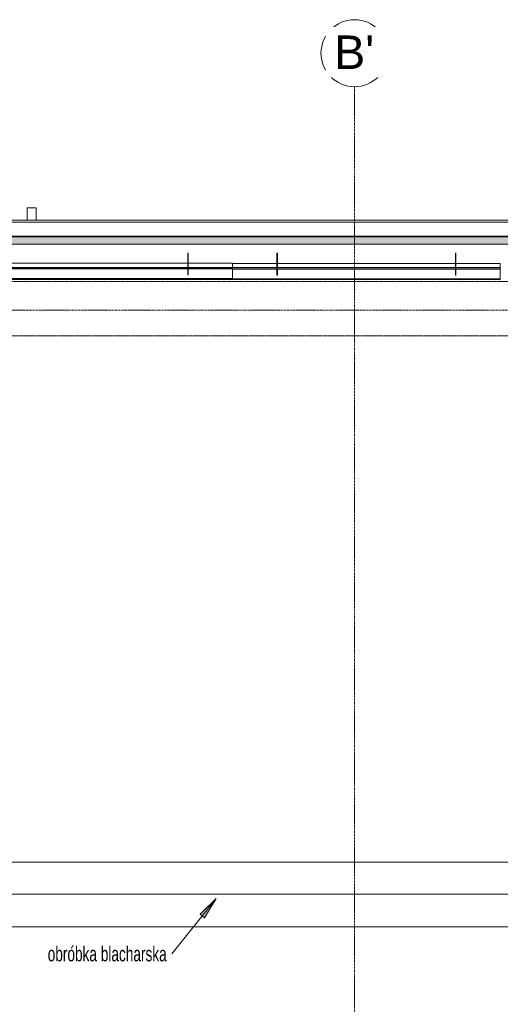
# Model space of a CAD drawing. Header units: millimetres. Extents: x -37728 to 44100, y 631619 to 691915.
# Tile 164 of 256: x -30959 to -27729, y 673459 to 680073. Entities that reach past the tile are written whole.
import ezdxf

# ---------------------------------------------------------------- set-up
doc = ezdxf.new("R2010")
doc.units = ezdxf.units.MM
doc.linetypes.add('Linia siatki', pattern=[2.2225, 1.27, -0.3175, 0.3175, -0.3175])
doc.linetypes.add('Ukryty', pattern=[0.714375, 0.47625, -0.238125])
doc.layers.add('_XREF', color=7, linetype='Continuous')
for name, color, linetype, lineweight in [('A-DETL-HDLN', 252, 'Ukryty', 5), ('A-DETL-MBND', 252, 'Continuous', 5), ('A-ROOF', 252, 'Continuous', 5), ('A-ROOF-OTLN', 252, 'Continuous', 5), ('A-ROOF-PATT', 252, 'Continuous', 5), ('G-ANNO-TEXT', 252, 'Continuous', 5), ('S-GRID', 252, 'Continuous', 5), ('S-GRID-IDEN', 252, 'Continuous', 5)]:
    doc.layers.add(name, color=color, linetype=linetype, lineweight=lineweight)
doc.styles.add('Arial Narrow_1', font='ARIALN.TTF', dxfattribs={"width": 0.8, "height": 10})
doc.styles.add('Arial_2', font='arial.ttf', dxfattribs={"height": 22.5})

# ---------------------------------------------------------------- blocks, each defined once
blk = doc.blocks.new('Construction_Roof-Accessories_Lindab_KOTEGL - Construction_Roof-Accessories_Lindab_KOTEGL-V19-Dach PB')
at = {"layer": 'A-DETL-MBND', "color": 252}
for p, q in [((63916.98, 66350.8), (63916.68, 66350.8)), ((63916.68, 66350.8), (63916.68, 66350.45)), ((63916.68, 66350.77), (63916.68, 66348.95)), ((63916.68, 66345.87), (63916.68, 66350.45)), ((63916.68, 66348.24), (63916.68, 66348.95)), ((63916.68, 66348.95), (63916.68, 66347.11)), ((63916.68, 66346.66), (63916.68, 66348.72)), ((63916.98, 66350.45), (63916.98, 66350.8)), ((63916.98, 66348.95), (63916.98, 66350.77)), ((63916.98, 66350.45), (63916.98, 66345.87)), ((63916.98, 66348.95), (63916.98, 66348.24)), ((63916.98, 66347.11), (63916.98, 66348.95)), ((63916.98, 66348.88), (63916.98, 66346.66)), ((63916.68, 66345.95), (63916.68, 66348.24)), ((63916.68, 66347.11), (63916.68, 66346.45)), ((63916.98, 66347.11), (63916.68, 66347.11)), ((63916.68, 66346.28), (63916.68, 66346.45)), ((63916.68, 66346.45), (63916.68, 66346.45)), ((63916.68, 66346.39), (63916.68, 66346.45)), ((63916.68, 66346.45), (63916.68, 66346.39)), ((63916.68, 66346.22), (63916.68, 66346.36)), ((63916.68, 66346.35), (63916.68, 66345.99)), ((63916.68, 66345.99), (63916.68, 66346.28)), ((63916.68, 66345.99), (63916.68, 66346.22)), ((63916.68, 66345.75), (63916.68, 66345.99)), ((63916.68, 66345.66), (63916.68, 66345.98)), ((63916.68, 66345.98), (63916.68, 66345.66)), ((63916.68, 66345.87), (63916.68, 66345.19)), ((63916.68, 66345.39), (63916.68, 66345.75)), ((63916.68, 66345.29), (63916.68, 66345.62)), ((63916.68, 66345.62), (63916.68, 66345.29)), ((63916.68, 66343.93), (63916.68, 66345.37)), ((63916.68, 66344.51), (63916.68, 66345.27)), ((63916.68, 66345.27), (63916.68, 66343.95)), ((63916.68, 66343.89), (63916.68, 66345.19)), ((63916.68, 66344.16), (63916.68, 66344.51)), ((63916.68, 66343.91), (63916.68, 66344.16)), ((63916.68, 66343.91), (63916.68, 66343.95)), ((63916.68, 66343.95), (63916.68, 66343.95)), ((63916.68, 66343.49), (63916.68, 66343.8)), ((63916.68, 66343.79), (63916.68, 66343.49)), ((63916.68, 66341.09), (63916.68, 66343.79)), ((63916.68, 66343.55), (63916.68, 66343.78)), ((63916.68, 66343.45), (63916.68, 66343.78)), ((63916.68, 66343.25), (63916.68, 66343.5)), ((63916.68, 66342.79), (63916.68, 66343.47)), ((63916.68, 66343.47), (63916.68, 66341.13)), ((63916.68, 66341.75), (63916.68, 66343.25)), ((63916.68, 66341.66), (63916.68, 66342.79)), ((63916.68, 66341.43), (63916.68, 66341.75)), ((63916.98, 66348.24), (63916.98, 66347.5)), ((63916.98, 66347.5), (63916.98, 66345.95)), ((63916.98, 66346.45), (63916.98, 66347.11)), ((63916.98, 66346.66), (63916.98, 66345.95)), ((63916.98, 66346.45), (63916.98, 66346.39)), ((63916.98, 66346.45), (63916.98, 66346.28)), ((63916.98, 66346.39), (63916.98, 66346.45)), ((63916.98, 66346.36), (63916.98, 66345.99)), ((63916.98, 66345.99), (63916.98, 66346.35)), ((63916.98, 66346.28), (63916.98, 66345.99)), ((63916.98, 66345.99), (63916.98, 66345.75)), ((63916.98, 66345.98), (63916.98, 66345.66)), ((63916.98, 66345.66), (63916.98, 66345.98)), ((63916.98, 66345.19), (63916.98, 66345.87)), ((63916.98, 66345.75), (63916.98, 66345.39)), ((63916.98, 66345.62), (63916.98, 66345.29)), ((63916.98, 66345.29), (63916.98, 66345.62)), ((63916.98, 66345.37), (63916.98, 66344.61)), ((63916.98, 66345.27), (63916.98, 66344.16)), ((63916.98, 66343.95), (63916.98, 66345.27)), ((63916.98, 66345.19), (63916.98, 66343.89)), ((63916.98, 66344.61), (63916.98, 66343.93)), ((63916.98, 66344.16), (63916.98, 66343.91)), ((63916.98, 66343.95), (63916.98, 66343.91)), ((63916.98, 66343.8), (63916.98, 66343.49)), ((63916.98, 66343.79), (63916.98, 66341.09)), ((63916.98, 66343.49), (63916.98, 66343.79)), ((63916.98, 66343.78), (63916.98, 66343.55)), ((63916.98, 66343.78), (63916.98, 66343.45)), ((63916.98, 66343.5), (63916.98, 66343.25)), ((63916.98, 66343.47), (63916.98, 66341.66)), ((63916.98, 66341.13), (63916.98, 66343.47)), ((63916.98, 66343.25), (63916.98, 66341.07)), ((63916.68, 66341.13), (63916.68, 66341.66)), ((63916.68, 66341.07), (63916.68, 66341.43)), ((63916.68, 66341.05), (63916.68, 66340.99)), ((63916.68, 66340.4), (63916.68, 66341.05)), ((63916.68, 66340.95), (63916.68, 66341.04)), ((63916.68, 66340.99), (63916.68, 66340.4)), ((63916.68, 66340.11), (63916.68, 66337.58)), ((63916.68, 66337.58), (63916.68, 66340.11)), ((63916.68, 66337.43), (63916.68, 66336.08)), ((63916.68, 66336.08), (63916.68, 66337.43)), ((63916.68, 66336.08), (63916.98, 66336.08)), ((63916.98, 66341.66), (63916.98, 66341.13)), ((63916.98, 66341.05), (63916.98, 66340.4)), ((63916.98, 66340.99), (63916.98, 66341.05)), ((63916.98, 66341.04), (63916.98, 66340.95)), ((63916.98, 66340.4), (63916.98, 66340.99)), ((63916.98, 66340.11), (63916.98, 66337.58)), ((63916.98, 66337.58), (63916.98, 66340.11)), ((63916.98, 66337.43), (63916.98, 66336.08)), ((63916.98, 66336.08), (63916.98, 66337.43))]:
    blk.add_line(p, q, dxfattribs=at)
blk = doc.blocks.new('Construction_Roof-Accessories_Lindab_SNO_KOTEGL - Construction_Roof-Accessories_Lindab_SNO-V21-Dach PB')
at = {"layer": 'A-DETL-MBND', "color": 252}
for p, q in [((63946.68, 66343.92), (63766.68, 66343.92)), ((63766.68, 66343.92), (63766.68, 66343.89)), ((63766.68, 66343.92), (63766.68, 66343.82)), ((63766.68, 66341.09), (63766.68, 66343.82)), ((63766.68, 66343.79), (63766.68, 66343.81)), ((63766.68, 66343.79), (63766.68, 66343.81)), ((63766.68, 66343.76), (63766.68, 66343.79)), ((63766.68, 66343.75), (63766.68, 66341.09)), ((63766.68, 66341.09), (63766.68, 66343.73)), ((63766.68, 66343.73), (63766.68, 66341.09)), ((63946.68, 66343.89), (63946.68, 66343.92)), ((63946.68, 66343.82), (63946.68, 66343.92)), ((63946.68, 66343.82), (63946.68, 66341.09)), ((63946.68, 66343.81), (63946.68, 66343.8)), ((63946.68, 66343.81), (63946.68, 66343.79)), ((63946.68, 66343.8), (63946.68, 66343.79)), ((63946.68, 66343.79), (63946.68, 66343.76)), ((63946.68, 66341.09), (63946.68, 66343.75)), ((63946.68, 66341.09), (63946.68, 66343.73)), ((63946.68, 66343.73), (63946.68, 66341.09)), ((63766.68, 66341.05), (63766.68, 66341.09)), ((63766.68, 66341.09), (63946.68, 66341.09)), ((63766.68, 66340.98), (63766.68, 66341.05)), ((63766.68, 66341.05), (63946.68, 66341.05)), ((63766.68, 66340.4), (63766.68, 66340.98)), ((63766.68, 66340.98), (63766.68, 66340.4)), ((63766.68, 66340.4), (63766.68, 66340.98)), ((63766.68, 66340.98), (63766.68, 66340.44)), ((63766.68, 66340.4), (63766.68, 66340.98)), ((63766.68, 66340.98), (63766.68, 66340.4)), ((63766.68, 66340.4), (63766.68, 66340.33)), ((63766.68, 66340.23), (63766.68, 66340.37)), ((63766.68, 66340.3), (63766.68, 66340.36)), ((63766.68, 66340.36), (63946.68, 66340.36)), ((63766.68, 66340.31), (63766.68, 66340.24)), ((63766.68, 66340.23), (63766.68, 66340.3)), ((63766.68, 66340.29), (63946.68, 66340.29)), ((63766.68, 66340.23), (63766.68, 66340.11)), ((63766.68, 66340.21), (63766.68, 66340.15)), ((63766.68, 66340.15), (63766.68, 66340.11)), ((63766.68, 66340.11), (63946.68, 66340.11)), ((63766.68, 66337.58), (63766.68, 66340.04)), ((63766.68, 66340.04), (63766.68, 66337.69)), ((63766.68, 66337.69), (63766.68, 66337.66)), ((63766.68, 66337.66), (63766.68, 66337.55)), ((63766.68, 66337.57), (63766.68, 66337.58)), ((63766.68, 66337.43), (63766.68, 66337.57)), ((63766.68, 66337.37), (63766.68, 66333.65)), ((63766.68, 66333.65), (63766.68, 66337.37)), ((63946.68, 66341.09), (63946.68, 66341.05)), ((63946.68, 66341.05), (63946.68, 66340.98)), ((63946.68, 66340.4), (63946.68, 66340.98)), ((63946.68, 66340.98), (63946.68, 66340.4)), ((63946.68, 66340.44), (63946.68, 66340.98)), ((63946.68, 66340.98), (63946.68, 66340.4)), ((63946.68, 66340.4), (63946.68, 66340.98)), ((63946.68, 66340.98), (63946.68, 66340.4)), ((63946.68, 66340.33), (63946.68, 66340.4)), ((63946.68, 66340.37), (63946.68, 66340.23)), ((63946.68, 66340.36), (63946.68, 66340.23)), ((63946.68, 66340.24), (63946.68, 66340.31)), ((63946.68, 66340.11), (63946.68, 66340.23)), ((63946.68, 66340.15), (63946.68, 66340.21)), ((63946.68, 66340.11), (63946.68, 66340.15)), ((63946.68, 66337.69), (63946.68, 66340.04)), ((63946.68, 66340.04), (63946.68, 66337.58)), ((63946.68, 66337.55), (63946.68, 66337.69)), ((63946.68, 66337.58), (63946.68, 66337.46)), ((63946.68, 66337.46), (63946.68, 66337.43)), ((63946.68, 66337.37), (63946.68, 66333.65)), ((63946.68, 66333.65), (63946.68, 66337.37)), ((63766.68, 66333.65), (63766.68, 66333.58)), ((63766.68, 66333.65), (63946.68, 66333.65)), ((63766.68, 66333.6), (63946.68, 66333.6)), ((63766.68, 66333.55), (63766.68, 66333.48)), ((63766.68, 66333.38), (63766.68, 66333.44)), ((63766.68, 66333.44), (63766.68, 66333.38)), ((63766.68, 66333.34), (63766.68, 66333.28)), ((63766.68, 66333.32), (63946.68, 66333.32)), ((63766.68, 66333.17), (63766.68, 66333.31)), ((63766.68, 66333.18), (63766.68, 66333.25)), ((63766.68, 66333.25), (63766.68, 66333.18)), ((63766.68, 66333.2), (63946.68, 66333.2)), ((63766.68, 66333.17), (63766.68, 66333.18)), ((63766.68, 66333.17), (63766.68, 66333.05)), ((63766.68, 66333.06), (63766.68, 66333.05)), ((63766.68, 66333.05), (63946.68, 66333.05)), ((63766.68, 66333.05), (63766.68, 66333.05)), ((63946.68, 66333.58), (63946.68, 66333.65)), ((63946.68, 66333.48), (63946.68, 66333.55)), ((63946.68, 66333.38), (63946.68, 66333.44)), ((63946.68, 66333.44), (63946.68, 66333.38)), ((63946.68, 66333.28), (63946.68, 66333.34)), ((63946.68, 66333.31), (63946.68, 66333.17)), ((63946.68, 66333.18), (63946.68, 66333.25)), ((63946.68, 66333.25), (63946.68, 66333.18)), ((63946.68, 66333.18), (63946.68, 66333.17)), ((63946.68, 66333.05), (63946.68, 66333.17)), ((63946.68, 66333.17), (63946.68, 66333.17)), ((63946.68, 66333.05), (63946.68, 66333.06))]:
    blk.add_line(p, q, dxfattribs=at)
blk = doc.blocks.new('Construction_Roof-Accessories_Lindab_KOTEGL - Construction_Roof-Accessories_Lindab_KOTEGL-V22-Dach PB')
at = {"layer": 'A-DETL-MBND', "color": 252}
for p, q in [((64096.98, 66350.74), (64096.68, 66350.74)), ((64096.68, 66350.74), (64096.68, 66350.39)), ((64096.68, 66350.7), (64096.68, 66348.88)), ((64096.68, 66345.81), (64096.68, 66350.39)), ((64096.68, 66348.18), (64096.68, 66348.88)), ((64096.68, 66348.88), (64096.68, 66347.04)), ((64096.68, 66346.59), (64096.68, 66348.82)), ((64096.98, 66350.39), (64096.98, 66350.74)), ((64096.98, 66348.88), (64096.98, 66350.7)), ((64096.98, 66350.39), (64096.98, 66345.81)), ((64096.98, 66348.88), (64096.98, 66348.82)), ((64096.98, 66348.88), (64096.98, 66348.18)), ((64096.98, 66347.04), (64096.98, 66348.88)), ((64096.98, 66348.82), (64096.98, 66348.66)), ((64096.98, 66348.66), (64096.98, 66346.59)), ((64096.68, 66347.82), (64096.68, 66348.18)), ((64096.68, 66345.88), (64096.68, 66347.82)), ((64096.68, 66347.04), (64096.68, 66346.39)), ((64096.98, 66347.04), (64096.68, 66347.04)), ((64096.68, 66345.88), (64096.68, 66346.59)), ((64096.68, 66345.93), (64096.68, 66346.39)), ((64096.68, 66346.39), (64096.68, 66346.32)), ((64096.68, 66346.16), (64096.68, 66346.3)), ((64096.68, 66346.29), (64096.68, 66345.92)), ((64096.68, 66345.92), (64096.68, 66346.16)), ((64096.68, 66345.69), (64096.68, 66345.93)), ((64096.68, 66345.59), (64096.68, 66345.91)), ((64096.68, 66345.91), (64096.68, 66345.59)), ((64096.68, 66345.81), (64096.68, 66345.12)), ((64096.68, 66345.32), (64096.68, 66345.68)), ((64096.68, 66345.23), (64096.68, 66345.56)), ((64096.68, 66345.56), (64096.68, 66345.23)), ((64096.68, 66344.55), (64096.68, 66345.31)), ((64096.68, 66344.84), (64096.68, 66345.2)), ((64096.68, 66345.2), (64096.68, 66343.88)), ((64096.68, 66343.82), (64096.68, 66345.12)), ((64096.68, 66344.09), (64096.68, 66344.84)), ((64096.68, 66344.18), (64096.68, 66344.55)), ((64096.68, 66343.86), (64096.68, 66344.18)), ((64096.68, 66343.84), (64096.68, 66344.09)), ((64096.68, 66343.85), (64096.68, 66343.89)), ((64096.68, 66343.88), (64096.68, 66343.89)), ((64096.68, 66343.43), (64096.68, 66343.74)), ((64096.68, 66343.73), (64096.68, 66343.43)), ((64096.68, 66341.02), (64096.68, 66343.73)), ((64096.68, 66343.39), (64096.68, 66343.72)), ((64096.68, 66343.48), (64096.68, 66343.71)), ((64096.68, 66343.18), (64096.68, 66343.43)), ((64096.68, 66341.59), (64096.68, 66343.41)), ((64096.68, 66343.41), (64096.68, 66341.06)), ((64096.68, 66341.01), (64096.68, 66343.18)), ((64096.98, 66348.18), (64096.98, 66345.88)), ((64096.98, 66346.39), (64096.98, 66347.04)), ((64096.98, 66346.59), (64096.98, 66345.92)), ((64096.98, 66346.39), (64096.98, 66346.32)), ((64096.98, 66346.39), (64096.98, 66345.93)), ((64096.98, 66346.32), (64096.98, 66346.39)), ((64096.98, 66346.3), (64096.98, 66345.92)), ((64096.98, 66345.92), (64096.98, 66346.29)), ((64096.98, 66345.93), (64096.98, 66345.69)), ((64096.98, 66345.91), (64096.98, 66345.59)), ((64096.98, 66345.59), (64096.98, 66345.91)), ((64096.98, 66345.12), (64096.98, 66345.81)), ((64096.98, 66345.68), (64096.98, 66345.32)), ((64096.98, 66345.56), (64096.98, 66345.23)), ((64096.98, 66345.23), (64096.98, 66345.56)), ((64096.98, 66345.31), (64096.98, 66343.86)), ((64096.98, 66345.2), (64096.98, 66344.09)), ((64096.98, 66343.88), (64096.98, 66345.2)), ((64096.98, 66345.12), (64096.98, 66343.82)), ((64096.98, 66344.09), (64096.98, 66343.84)), ((64096.98, 66343.89), (64096.98, 66343.85)), ((64096.98, 66343.74), (64096.98, 66343.43)), ((64096.98, 66343.73), (64096.98, 66341.02)), ((64096.98, 66343.43), (64096.98, 66343.73)), ((64096.98, 66343.72), (64096.98, 66343.39)), ((64096.98, 66343.71), (64096.98, 66343.48)), ((64096.98, 66343.43), (64096.98, 66343.18)), ((64096.98, 66343.41), (64096.98, 66341.59)), ((64096.98, 66341.06), (64096.98, 66343.41)), ((64096.98, 66343.18), (64096.98, 66341.01)), ((64096.68, 66341.06), (64096.68, 66341.59)), ((64096.68, 66340.98), (64096.68, 66340.92)), ((64096.68, 66340.34), (64096.68, 66340.98)), ((64096.68, 66340.89), (64096.68, 66340.97)), ((64096.68, 66340.92), (64096.68, 66340.34)), ((64096.68, 66340.04), (64096.68, 66337.52)), ((64096.68, 66337.52), (64096.68, 66340.04)), ((64096.68, 66337.37), (64096.68, 66336.01)), ((64096.68, 66336.01), (64096.68, 66337.37)), ((64096.68, 66336.01), (64096.98, 66336.01)), ((64096.98, 66341.59), (64096.98, 66341.06)), ((64096.98, 66340.98), (64096.98, 66340.34)), ((64096.98, 66340.92), (64096.98, 66340.98)), ((64096.98, 66340.97), (64096.98, 66340.92)), ((64096.98, 66340.95), (64096.98, 66340.89)), ((64096.98, 66340.34), (64096.98, 66340.92)), ((64096.98, 66340.04), (64096.98, 66337.52)), ((64096.98, 66337.52), (64096.98, 66340.04)), ((64096.98, 66337.37), (64096.98, 66336.01)), ((64096.98, 66336.01), (64096.98, 66337.37))]:
    blk.add_line(p, q, dxfattribs=at)
blk = doc.blocks.new('Construction_Roof-Accessories_Lindab_KOTEGL - Construction_Roof-Accessories_Lindab_KOTEGL-V23-Dach PB')
at = {"layer": 'A-DETL-MBND', "color": 252}
for p, q in [((63976.98, 66350.74), (63976.68, 66350.74)), ((63976.68, 66350.74), (63976.68, 66350.39)), ((63976.68, 66350.7), (63976.68, 66348.88)), ((63976.68, 66345.81), (63976.68, 66350.39)), ((63976.68, 66346.59), (63976.68, 66348.88)), ((63976.68, 66348.88), (63976.68, 66347.04)), ((63976.98, 66350.39), (63976.98, 66350.74)), ((63976.98, 66348.88), (63976.98, 66350.7)), ((63976.98, 66350.39), (63976.98, 66345.81)), ((63976.98, 66348.88), (63976.98, 66346.59)), ((63976.98, 66347.04), (63976.98, 66348.88)), ((63976.68, 66345.88), (63976.68, 66348.18)), ((63976.68, 66347.04), (63976.68, 66346.39)), ((63976.98, 66347.04), (63976.68, 66347.04)), ((63976.68, 66346.21), (63976.68, 66346.39)), ((63976.68, 66346.39), (63976.68, 66346.32)), ((63976.68, 66345.92), (63976.68, 66346.3)), ((63976.68, 66346.29), (63976.68, 66345.92)), ((63976.68, 66345.98), (63976.68, 66346.21)), ((63976.68, 66345.93), (63976.68, 66345.98)), ((63976.68, 66345.69), (63976.68, 66345.93)), ((63976.68, 66345.59), (63976.68, 66345.91)), ((63976.68, 66345.91), (63976.68, 66345.59)), ((63976.68, 66345.81), (63976.68, 66345.12)), ((63976.68, 66345.32), (63976.68, 66345.68)), ((63976.68, 66345.23), (63976.68, 66345.56)), ((63976.68, 66345.56), (63976.68, 66345.23)), ((63976.68, 66343.86), (63976.68, 66345.31)), ((63976.68, 66344.09), (63976.68, 66345.2)), ((63976.68, 66345.2), (63976.68, 66343.88)), ((63976.68, 66343.83), (63976.68, 66345.12)), ((63976.68, 66343.85), (63976.68, 66344.09)), ((63976.68, 66343.85), (63976.68, 66343.89)), ((63976.68, 66343.43), (63976.68, 66343.74)), ((63976.68, 66343.73), (63976.68, 66343.43)), ((63976.68, 66341.02), (63976.68, 66343.73)), ((63976.68, 66343.39), (63976.68, 66343.72)), ((63976.68, 66343.48), (63976.68, 66343.71)), ((63976.68, 66343.18), (63976.68, 66343.43)), ((63976.68, 66341.59), (63976.68, 66343.41)), ((63976.68, 66343.41), (63976.68, 66341.06)), ((63976.68, 66341.01), (63976.68, 66343.18)), ((63976.98, 66348.18), (63976.98, 66345.88)), ((63976.98, 66346.39), (63976.98, 66347.04)), ((63976.98, 66346.39), (63976.98, 66345.93)), ((63976.98, 66346.32), (63976.98, 66346.39)), ((63976.98, 66346.3), (63976.98, 66345.92)), ((63976.98, 66345.92), (63976.98, 66346.29)), ((63976.98, 66345.93), (63976.98, 66345.69)), ((63976.98, 66345.91), (63976.98, 66345.59)), ((63976.98, 66345.59), (63976.98, 66345.91)), ((63976.98, 66345.12), (63976.98, 66345.81)), ((63976.98, 66345.68), (63976.98, 66345.32)), ((63976.98, 66345.56), (63976.98, 66345.23)), ((63976.98, 66345.23), (63976.98, 66345.56)), ((63976.98, 66345.31), (63976.98, 66343.86)), ((63976.98, 66345.2), (63976.98, 66344.09)), ((63976.98, 66343.88), (63976.98, 66345.2)), ((63976.98, 66345.12), (63976.98, 66343.83)), ((63976.98, 66344.09), (63976.98, 66343.85)), ((63976.98, 66343.89), (63976.98, 66343.85)), ((63976.98, 66343.74), (63976.98, 66343.66)), ((63976.98, 66343.73), (63976.98, 66341.02)), ((63976.98, 66343.43), (63976.98, 66343.73)), ((63976.98, 66343.72), (63976.98, 66343.39)), ((63976.98, 66343.71), (63976.98, 66343.48)), ((63976.98, 66343.66), (63976.98, 66343.43)), ((63976.98, 66343.43), (63976.98, 66343.18)), ((63976.98, 66343.41), (63976.98, 66341.59)), ((63976.98, 66341.06), (63976.98, 66343.41)), ((63976.98, 66343.18), (63976.98, 66342.05)), ((63976.98, 66342.05), (63976.98, 66341.11)), ((63976.68, 66341.06), (63976.68, 66341.59)), ((63976.68, 66340.98), (63976.68, 66340.92)), ((63976.68, 66340.34), (63976.68, 66340.98)), ((63976.68, 66340.92), (63976.68, 66340.97)), ((63976.68, 66340.89), (63976.68, 66340.95)), ((63976.68, 66340.89), (63976.68, 66340.92)), ((63976.68, 66340.92), (63976.68, 66340.34)), ((63976.68, 66340.89), (63976.68, 66340.89)), ((63976.68, 66340.05), (63976.68, 66337.52)), ((63976.68, 66337.52), (63976.68, 66340.05)), ((63976.68, 66337.37), (63976.68, 66336.01)), ((63976.68, 66336.01), (63976.68, 66337.37)), ((63976.68, 66336.01), (63976.98, 66336.01)), ((63976.98, 66341.59), (63976.98, 66341.06)), ((63976.98, 66341.11), (63976.98, 66341.01)), ((63976.98, 66340.98), (63976.98, 66340.34)), ((63976.98, 66340.92), (63976.98, 66340.98)), ((63976.98, 66340.97), (63976.98, 66340.92)), ((63976.98, 66340.95), (63976.98, 66340.89)), ((63976.98, 66340.92), (63976.98, 66340.89)), ((63976.98, 66340.34), (63976.98, 66340.92)), ((63976.98, 66340.89), (63976.98, 66340.89)), ((63976.98, 66340.05), (63976.98, 66337.52)), ((63976.98, 66337.52), (63976.98, 66340.05)), ((63976.98, 66337.37), (63976.98, 66336.01)), ((63976.98, 66336.01), (63976.98, 66337.37))]:
    blk.add_line(p, q, dxfattribs=at)
blk = doc.blocks.new('Construction_Roof-Accessories_Lindab_SNO_KOTEGL - Construction_Roof-Accessories_Lindab_SNO-V24-Dach PB')
at = {"layer": 'A-DETL-MBND', "color": 252}
for p, q in [((64126.68, 66343.86), (63946.68, 66343.86)), ((63946.68, 66343.86), (63946.68, 66343.82)), ((63946.68, 66343.86), (63946.68, 66343.83)), ((63946.68, 66343.83), (63946.68, 66343.75)), ((63946.68, 66341.09), (63946.68, 66343.75)), ((63946.68, 66343.73), (63946.68, 66343.74)), ((63946.68, 66343.69), (63946.68, 66343.74)), ((63946.68, 66341.09), (63946.68, 66343.73)), ((63946.68, 66343.73), (63946.68, 66341.09)), ((63946.68, 66343.69), (63946.68, 66341.09)), ((64126.68, 66343.82), (64126.68, 66343.86)), ((64126.68, 66343.75), (64126.68, 66343.86)), ((64126.68, 66343.75), (64126.68, 66341.02)), ((64126.68, 66343.74), (64126.68, 66343.73)), ((64126.68, 66343.74), (64126.68, 66343.73)), ((64126.68, 66341.02), (64126.68, 66343.73)), ((64126.68, 66343.73), (64126.68, 66343.69)), ((64126.68, 66343.73), (64126.68, 66341.02)), ((64126.68, 66341.02), (64126.68, 66343.69)), ((63946.68, 66340.98), (63946.68, 66341.02)), ((63946.68, 66341.02), (64126.68, 66341.02)), ((63946.68, 66340.4), (63946.68, 66340.98)), ((63946.68, 66340.98), (63946.68, 66340.4)), ((63946.68, 66340.34), (63946.68, 66340.98)), ((63946.68, 66340.98), (63946.68, 66340.4)), ((63946.68, 66340.4), (63946.68, 66340.98)), ((63946.68, 66340.98), (63946.68, 66340.4)), ((63946.68, 66340.98), (64126.68, 66340.98)), ((63946.68, 66340.34), (63946.68, 66340.04)), ((63946.68, 66340.2), (63946.68, 66340.3)), ((63946.68, 66340.24), (63946.68, 66340.29)), ((63946.68, 66340.29), (64126.68, 66340.29)), ((63946.68, 66340.16), (63946.68, 66340.24)), ((63946.68, 66340.22), (64126.68, 66340.22)), ((63946.68, 66340.17), (63946.68, 66340.2)), ((63946.68, 66340.16), (63946.68, 66340.17)), ((63946.68, 66340.15), (63946.68, 66340.09)), ((63946.68, 66340.09), (63946.68, 66340.04)), ((63946.68, 66340.04), (64126.68, 66340.04)), ((63946.68, 66337.52), (63946.68, 66340.04)), ((63946.68, 66340.04), (63946.68, 66337.63)), ((63946.68, 66337.63), (63946.68, 66337.49)), ((63946.68, 66337.37), (63946.68, 66337.52)), ((63946.68, 66333.58), (63946.68, 66337.37)), ((63946.68, 66337.37), (63946.68, 66337.31)), ((63946.68, 66337.31), (63946.68, 66333.58)), ((64126.68, 66341.02), (64126.68, 66340.98)), ((64126.68, 66340.34), (64126.68, 66340.98)), ((64126.68, 66340.98), (64126.68, 66340.34)), ((64126.68, 66340.37), (64126.68, 66340.98)), ((64126.68, 66340.98), (64126.68, 66340.34)), ((64126.68, 66340.34), (64126.68, 66340.98)), ((64126.68, 66340.98), (64126.68, 66340.34)), ((64126.68, 66340.04), (64126.68, 66340.34)), ((64126.68, 66340.3), (64126.68, 66340.2)), ((64126.68, 66340.29), (64126.68, 66340.17)), ((64126.68, 66340.2), (64126.68, 66340.17)), ((64126.68, 66340.17), (64126.68, 66340.16)), ((64126.68, 66340.17), (64126.68, 66340.16)), ((64126.68, 66340.1), (64126.68, 66340.16)), ((64126.68, 66340.16), (64126.68, 66340.1)), ((64126.68, 66340.04), (64126.68, 66340.15)), ((64126.68, 66337.63), (64126.68, 66340.04)), ((64126.68, 66340.04), (64126.68, 66337.52)), ((64126.68, 66337.49), (64126.68, 66337.63)), ((64126.68, 66337.52), (64126.68, 66337.37)), ((64126.68, 66337.31), (64126.68, 66337.37)), ((64126.68, 66337.37), (64126.68, 66333.58)), ((64126.68, 66333.58), (64126.68, 66337.31)), ((63946.68, 66333.58), (63946.68, 66332.98)), ((63946.68, 66333.58), (64126.68, 66333.58)), ((63946.68, 66333.53), (64126.68, 66333.53)), ((63946.68, 66333.39), (63946.68, 66333.45)), ((63946.68, 66333.26), (64126.68, 66333.26)), ((63946.68, 66333.1), (63946.68, 66333.25)), ((63946.68, 66333.18), (63946.68, 66333.25)), ((63946.68, 66333.25), (63946.68, 66333.18)), ((63946.68, 66333.14), (64126.68, 66333.14)), ((63946.68, 66333.1), (63946.68, 66333.11)), ((63946.68, 66332.99), (63946.68, 66332.98)), ((63946.68, 66332.98), (64126.68, 66332.98)), ((64126.68, 66332.98), (64126.68, 66333.58)), ((64126.68, 66333.46), (64126.68, 66333.39)), ((64126.68, 66333.38), (64126.68, 66333.31)), ((64126.68, 66333.18), (64126.68, 66333.26)), ((64126.68, 66333.26), (64126.68, 66333.11)), ((64126.68, 66333.25), (64126.68, 66333.1)), ((64126.68, 66333.11), (64126.68, 66333.1)), ((64126.68, 66333.04), (64126.68, 66333.1)), ((64126.68, 66332.98), (64126.68, 66332.99))]:
    blk.add_line(p, q, dxfattribs=at)
blk = doc.blocks.new('Siatka - M_Symbol siatki - okrąg mniejszy-7853319-Dach PB')
at = {"layer": 'S-GRID-IDEN', "color": 252}
blk.add_circle((0, 0), 0.45, dxfattribs=at)
blk = doc.blocks.new('A$C4e31ac75')
at = {"layer": 'A-ROOF-PATT'}
blk.add_hatch(color=256, dxfattribs=at).paths.add_polyline_path([(-560.04, 2328.34), (19.55, 2328.34), (24.55, 2333.34), (-1109.48, 2333.34), (-1104.48, 2328.34), (-579.38, 2328.34)])
at = {"layer": 'G-ANNO-TEXT'}
blk.add_hatch(color=256, dxfattribs=at).paths.add_polyline_path([(-549.41, 1888.78), (-560.36, 1878.34), (-557.29, 1875.86)])
at = {"layer": 'A-DETL-HDLN'}
for p, q in [((-1104.43, 2303.25), (19.57, 2303.25)), ((-1068.21, 2266.77), (-18.21, 2266.77))]:
    blk.add_line(p, q, dxfattribs=at)
at = {"layer": 'A-DETL-MBND'}
for p, q in [((-676.55, 2352.89), (-676.55, 2344.52)), ((-676.55, 2352.89), (-670.55, 2352.89)), ((-670.55, 2352.89), (-670.55, 2344.52)), ((24.55, 2344.53), (-1109.48, 2344.53)), ((-1109.48, 2343.14), (24.55, 2343.14)), ((-1109.48, 2333.77), (24.55, 2333.77)), ((-1109.48, 2333.57), (24.55, 2333.57))]:
    blk.add_line(p, q, dxfattribs=at)
at = {"layer": 'A-ROOF'}
for p, q in [((19.55, 1913.34), (-1104.48, 1913.34)), ((19.55, 1891.69), (-1104.48, 1891.69)), ((19.55, 1869.85), (-1104.48, 1869.85))]:
    blk.add_line(p, q, dxfattribs=at)
at = {"layer": 'A-ROOF-OTLN'}
for p, q in [((-1109.48, 2333.34), (24.55, 2333.34)), ((24.55, 2328.34), (-1109.48, 2328.34))]:
    blk.add_line(p, q, dxfattribs=at)
at = {"layer": 'G-ANNO-TEXT'}
for p, q in [((-549.41, 1888.78), (-579.35, 1851.63)), ((-549.41, 1888.78), (-560.36, 1878.34)), ((-557.29, 1875.86), (-549.41, 1888.78)), ((-560.36, 1878.34), (-557.29, 1875.86))]:
    blk.add_line(p, q, dxfattribs=at)
at = {"layer": 'S-GRID', "linetype": 'Linia siatki'}
for p, q in [((-456.55, 2434.18), (-456.55, 1320.54)), ((-1161.95, 2284.14), (156.7, 2284.14))]:
    blk.add_line(p, q, dxfattribs=at)
at = {"layer": 'A-DETL-MBND'}
for name in ['Construction_Roof-Accessories_Lindab_KOTEGL - Construction_Roof-Accessories_Lindab_KOTEGL-V19-Dach PB', 'Construction_Roof-Accessories_Lindab_KOTEGL - Construction_Roof-Accessories_Lindab_KOTEGL-V23-Dach PB', 'Construction_Roof-Accessories_Lindab_KOTEGL - Construction_Roof-Accessories_Lindab_KOTEGL-V22-Dach PB', 'Construction_Roof-Accessories_Lindab_SNO_KOTEGL - Construction_Roof-Accessories_Lindab_SNO-V21-Dach PB', 'Construction_Roof-Accessories_Lindab_SNO_KOTEGL - Construction_Roof-Accessories_Lindab_SNO-V24-Dach PB']:
    blk.add_blockref(name, (-64485.3, -64028.37), dxfattribs=at)
at = {"layer": 'S-GRID-IDEN', "xscale": 49.99999999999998, "yscale": 49.99999999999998, "zscale": 49.99999999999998, "rotation": 180}
blk.add_blockref('Siatka - M_Symbol siatki - okrąg mniejszy-7853319-Dach PB', (-456.55, 2456.68), dxfattribs=at)
at = {"layer": 'G-ANNO-TEXT', "insert": (-662.71, 1856.63), "char_height": 10, "width": 100.692, "attachment_point": 1, "style": 'Arial Narrow_1'}
blk.add_mtext('obróbka blacharska', dxfattribs=at)
at = {"layer": 'S-GRID-IDEN', "insert": (-470.27, 2468.57), "char_height": 22.5, "width": 32.8692, "attachment_point": 1, "style": 'Arial_2', "bg_fill": 3, "box_fill_scale": 1.25, "bg_fill_color": 256, "bg_fill_true_color": 13158600, "bg_fill_transparency": 0}
blk.add_mtext("B'", dxfattribs=at)

msp = doc.modelspace()

# ---------------------------------------------------------------- block references
at = {"layer": '_XREF', "xscale": 10, "yscale": 10, "zscale": 10}
msp.add_blockref('A$C4e31ac75', (-24143.6, 655281.1), dxfattribs=at)

doc.saveas('drawing.dxf')
